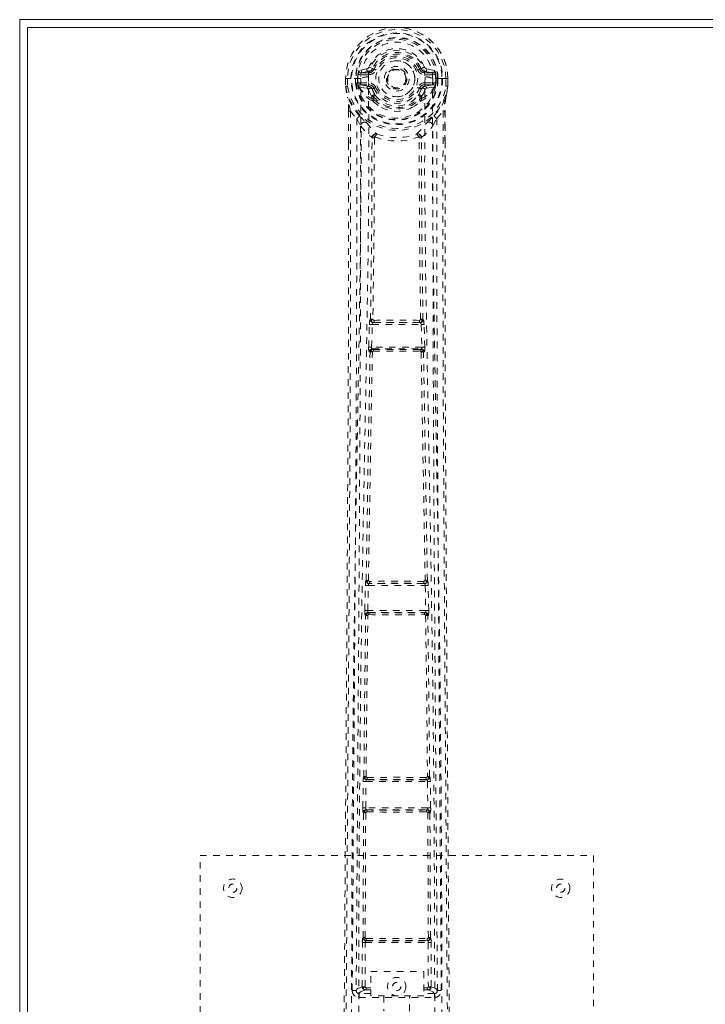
# Model space of a CAD drawing. Header units: inches. Extents: x 15.9 to 111.4, y 44.6 to 68.1.
# Tile 2 of 8: x 15.9 to 26.4, y 53.1 to 68.1. Entities that reach past the tile are written whole.
import ezdxf

# ---------------------------------------------------------------- set-up
doc = ezdxf.new("R2010")
doc.units = ezdxf.units.IN
doc.header["$MEASUREMENT"] = 0
doc.linetypes.add('SLD-Dashed', pattern=[0.075, 0.05, -0.025])
doc.linetypes.add('SLD-Solid', pattern=[0])

msp = doc.modelspace()

# ---------------------------------------------------------------- linework, layer by layer
at = {"color": 7, "linetype": 'SLD-Solid', "lineweight": 15}
for p, q in [((15.899, 44.648), (15.899, 68.148)), ((15.899, 68.148), (111.399, 68.148)), ((16.017, 68.029), (16.017, 44.766)), ((111.281, 68.029), (16.017, 68.029)), ((16.017, 44.766), (16.017, 68.029)), ((16.017, 68.029), (111.281, 68.029))]:
    msp.add_line(p, q, dxfattribs=at)
at = {"color": 7, "linetype": 'SLD-Dashed', "lineweight": 0}
for p, q in [((21.193, 67.397), (21.074, 67.374)), ((21.104, 67.338), (21.22, 67.358)), ((21.104, 67.338), (21.104, 67.308)), ((21.22, 67.338), (21.104, 67.338)), ((21.22, 67.308), (21.104, 67.308)), ((21.22, 67.358), (21.22, 67.338)), ((21.22, 67.308), (21.22, 67.338)), ((21.28, 67.401), (21.226, 67.424)), ((21.28, 67.401), (21.302, 67.392)), ((21.996, 67.392), (22.018, 67.401)), ((22.078, 67.358), (22.194, 67.338)), ((22.078, 67.358), (22.078, 67.338)), ((22.194, 67.338), (22.078, 67.338)), ((22.078, 67.308), (22.078, 67.338)), ((22.194, 67.308), (22.078, 67.308)), ((22.225, 67.374), (22.106, 67.397)), ((22.194, 67.308), (22.194, 67.338)), ((20.869, 67.252), (20.87, 67.135)), ((20.87, 67.252), (20.87, 67.135)), ((20.874, 67.252), (20.87, 67.252)), ((20.87, 67.252), (20.899, 67.251)), ((20.927, 67.252), (20.874, 67.252)), ((20.899, 67.251), (20.9, 67.135)), ((20.95, 67.252), (20.927, 67.252)), ((20.953, 67.252), (20.95, 67.252)), ((21.101, 67.252), (20.953, 67.252)), ((21.021, 67.179), (21.021, 67.251)), ((21.051, 67.18), (21.021, 67.178)), ((21.021, 67.178), (21.021, 67.179)), ((21.056, 67.251), (21.05, 67.251)), ((21.05, 67.251), (21.051, 67.18)), ((21.051, 67.179), (21.057, 67.16)), ((21.056, 67.175), (21.056, 67.251)), ((21.057, 67.16), (21.056, 67.175)), ((21.091, 67.186), (21.091, 67.156)), ((21.091, 67.186), (21.22, 67.186)), ((21.22, 67.131), (21.091, 67.156)), ((21.091, 67.156), (21.22, 67.156)), ((21.22, 67.186), (21.22, 67.156)), ((21.22, 67.131), (21.22, 67.156)), ((22.078, 67.186), (22.078, 67.156)), ((22.078, 67.186), (22.207, 67.186)), ((22.207, 67.156), (22.078, 67.131)), ((22.078, 67.131), (22.078, 67.156)), ((22.078, 67.156), (22.207, 67.156)), ((22.346, 67.252), (22.198, 67.252)), ((22.207, 67.156), (22.207, 67.186)), ((22.242, 67.175), (22.243, 67.251)), ((22.247, 67.179), (22.242, 67.16)), ((22.242, 67.16), (22.242, 67.175)), ((22.243, 67.251), (22.248, 67.251)), ((22.248, 67.18), (22.248, 67.251)), ((22.277, 67.178), (22.248, 67.18)), ((22.278, 67.252), (22.277, 67.179)), ((22.277, 67.179), (22.277, 67.178)), ((22.349, 67.252), (22.346, 67.252)), ((22.372, 67.252), (22.349, 67.252)), ((22.425, 67.252), (22.372, 67.252)), ((22.398, 67.135), (22.399, 67.251)), ((22.429, 67.252), (22.425, 67.252)), ((22.429, 67.252), (22.428, 67.135)), ((22.428, 67.135), (22.429, 67.252)), ((20.87, 67.135), (20.87, 67.13)), ((20.9, 67.135), (20.87, 67.135)), ((21.063, 67.137), (21.065, 67.133)), ((21.075, 67.123), (21.065, 67.133)), ((21.075, 67.123), (21.191, 67.101)), ((21.302, 67.101), (21.275, 67.09)), ((22.023, 67.09), (21.996, 67.101)), ((22.107, 67.101), (22.223, 67.123)), ((22.233, 67.133), (22.223, 67.123)), ((22.223, 67.123), (22.223, 67.123)), ((22.223, 67.123), (22.223, 67.122)), ((22.233, 67.133), (22.236, 67.137)), ((22.398, 67.135), (22.428, 67.135)), ((22.428, 67.13), (22.428, 67.135)), ((21.271, 66.944), (21.271, 66.973)), ((21.289, 66.899), (21.277, 66.917)), ((21.294, 66.977), (21.295, 66.948)), ((22.004, 66.948), (22.004, 66.977)), ((22.027, 66.944), (22.027, 66.973)), ((20.913, 66.754), (20.913, 66.262)), ((20.943, 66.753), (21.039, 66.638)), ((22.26, 66.638), (22.356, 66.753)), ((22.385, 66.754), (22.386, 66.288)), ((21.039, 66.638), (21.098, 66.526)), ((22.2, 66.526), (22.26, 66.638)), ((21.27, 66.349), (21.27, 66.349)), ((21.308, 66.346), (21.308, 66.346)), ((21.991, 66.346), (21.991, 66.346)), ((22.028, 66.349), (22.028, 66.349)), ((21.25, 63.573), (21.246, 63.572)), ((22.053, 63.572), (22.049, 63.573)), ((21.222, 63.155), (21.232, 63.497)), ((21.232, 63.497), (21.234, 63.525)), ((21.266, 63.154), (21.277, 63.496)), ((21.277, 63.496), (22.022, 63.496)), ((21.29, 63.526), (21.294, 63.527)), ((22.008, 63.526), (21.29, 63.526)), ((22.004, 63.527), (22.008, 63.526)), ((22.022, 63.496), (22.032, 63.154)), ((22.066, 63.497), (22.064, 63.525)), ((22.077, 63.155), (22.066, 63.497)), ((22.032, 63.154), (21.266, 63.154)), ((21.286, 63.119), (21.274, 63.124)), ((21.274, 63.124), (22.024, 63.124)), ((22.024, 63.124), (22.012, 63.119)), ((21.242, 63.076), (21.23, 63.08)), ((22.057, 63.076), (22.069, 63.08)), ((21.162, 59.135), (21.171, 59.516)), ((21.171, 59.516), (21.172, 59.544)), ((21.183, 59.592), (21.18, 59.591)), ((21.207, 59.134), (21.215, 59.515)), ((21.215, 59.515), (22.083, 59.515)), ((21.225, 59.545), (21.227, 59.546)), ((22.073, 59.545), (21.225, 59.545)), ((22.071, 59.546), (22.073, 59.545)), ((22.083, 59.515), (22.091, 59.134)), ((22.118, 59.591), (22.116, 59.592)), ((22.128, 59.516), (22.127, 59.544)), ((22.136, 59.135), (22.128, 59.516)), ((21.169, 59.06), (21.175, 59.057)), ((22.091, 59.134), (21.207, 59.134)), ((21.22, 59.101), (21.213, 59.104)), ((21.213, 59.104), (22.085, 59.104)), ((21.225, 59.072), (21.225, 59.072)), ((22.073, 59.072), (22.073, 59.072)), ((22.085, 59.104), (22.079, 59.101)), ((22.123, 59.057), (22.13, 59.06)), ((21.132, 56.126), (21.137, 56.525)), ((21.137, 56.525), (21.138, 56.552)), ((21.148, 56.6), (21.145, 56.599)), ((21.177, 56.125), (21.181, 56.524)), ((21.181, 56.524), (22.117, 56.524)), ((21.19, 56.554), (21.192, 56.555)), ((22.108, 56.554), (21.19, 56.554)), ((22.106, 56.555), (22.108, 56.554)), ((22.117, 56.524), (22.122, 56.125)), ((22.153, 56.599), (22.151, 56.6)), ((22.162, 56.525), (22.161, 56.552)), ((22.166, 56.126), (22.162, 56.525)), ((21.135, 54.143), (21.143, 56.049)), ((21.139, 56.051), (21.143, 56.049)), ((21.168, 54.144), (21.176, 56.05)), ((22.122, 56.125), (21.177, 56.125)), ((21.188, 56.093), (21.183, 56.095)), ((21.183, 56.095), (22.115, 56.095)), ((21.193, 56.063), (21.193, 56.063)), ((22.105, 56.063), (22.105, 56.063)), ((22.115, 56.095), (22.11, 56.093)), ((22.122, 56.05), (22.131, 54.144)), ((22.155, 56.049), (22.16, 56.051)), ((22.164, 54.143), (22.155, 56.049)), ((18.649, 47.398), (18.649, 55.398)), ((18.649, 55.398), (24.649, 55.398)), ((24.649, 55.398), (24.649, 47.398)), ((21.135, 54.143), (21.134, 54.143)), ((21.178, 54.098), (21.179, 54.098)), ((21.178, 54.098), (22.121, 54.098)), ((22.119, 54.098), (22.121, 54.098)), ((22.165, 54.143), (22.164, 54.143)), ((21.122, 53.394), (21.125, 54.068)), ((21.167, 53.394), (21.17, 54.068)), ((21.17, 54.068), (22.128, 54.068)), ((22.128, 54.068), (22.131, 53.394)), ((22.176, 53.394), (22.173, 54.068)), ((21.252, 53.627), (22.064, 53.627)), ((21.252, 53.255), (21.252, 53.627)), ((22.064, 53.627), (22.064, 53.255)), ((21.03, 53.341), (21.03, 53.339)), ((21.03, 53.339), (21.031, 53.33)), ((21.182, 53.38), (21.182, 53.35)), ((21.182, 53.38), (21.252, 53.38)), ((21.182, 53.35), (21.252, 53.35)), ((22.064, 53.38), (22.116, 53.38)), ((22.064, 53.35), (22.116, 53.35)), ((22.116, 53.38), (22.116, 53.35)), ((22.176, 53.394), (22.131, 53.394)), ((22.268, 53.339), (22.268, 53.341)), ((22.268, 53.33), (22.268, 53.339)), ((21.075, 53.292), (21.075, 53.232)), ((21.252, 53.292), (21.075, 53.292)), ((21.075, 53.232), (22.224, 53.232)), ((22.064, 53.255), (21.252, 53.255)), ((21.454, 53.255), (21.454, 53.023)), ((21.844, 53.023), (21.844, 53.255)), ((22.224, 53.292), (22.064, 53.292)), ((22.224, 53.232), (22.224, 53.292))]:
    msp.add_line(p, q, dxfattribs=at)
at = {"color": 7, "linetype": 'SLD-Dashed', "lineweight": 0, "flags": 128}
for points in [[(21.219, 67.276), (21.224, 67.355), (21.248, 67.431), (21.288, 67.501), (21.342, 67.562), (21.409, 67.612), (21.484, 67.649), (21.565, 67.671), (21.649, 67.679), (21.733, 67.671), (21.815, 67.649), (21.89, 67.612), (21.956, 67.562), (22.011, 67.501), (22.051, 67.431), (22.074, 67.355), (22.08, 67.276)], [(21.104, 67.308), (21.081, 67.312), (21.061, 67.325)], [(21.33, 67.381), (21.325, 67.383), (21.32, 67.385), (21.315, 67.387), (21.311, 67.389), (21.307, 67.39), (21.305, 67.391), (21.303, 67.392), (21.302, 67.392)], [(21.968, 67.381), (21.974, 67.383), (21.979, 67.385), (21.983, 67.387), (21.987, 67.389), (21.991, 67.39), (21.994, 67.391), (21.995, 67.392), (21.996, 67.392)], [(22.237, 67.325), (22.218, 67.312), (22.194, 67.308)], [(20.87, 67.252), (20.869, 67.252), (20.87, 67.252)], [(20.961, 52.35), (20.962, 54.445), (20.974, 56.539), (20.996, 58.632), (21.028, 60.722), (21.052, 62.034), (21.076, 63.344), (21.095, 64.65), (21.106, 65.953), (21.101, 67.252)], [(21.051, 67.179), (21.051, 67.18), (21.051, 67.18)], [(21.056, 67.175), (21.073, 67.183), (21.091, 67.186)], [(21.07, 52.405), (21.071, 54.272), (21.08, 56.138), (21.099, 58.002), (21.127, 59.865), (21.155, 61.354), (21.184, 62.84), (21.209, 64.323), (21.224, 65.803), (21.219, 67.276)], [(22.08, 67.276), (22.074, 65.803), (22.089, 64.323), (22.115, 62.84), (22.144, 61.354), (22.171, 59.865), (22.199, 58.002), (22.218, 56.138), (22.227, 54.272), (22.228, 52.405)], [(22.337, 52.35), (22.336, 54.445), (22.325, 56.539), (22.303, 58.632), (22.27, 60.722), (22.246, 62.034), (22.223, 63.344), (22.203, 64.65), (22.193, 65.953), (22.197, 67.252)], [(22.207, 67.186), (22.226, 67.183), (22.242, 67.175)], [(22.248, 67.18), (22.247, 67.18), (22.247, 67.179)], [(22.248, 67.251), (22.252, 67.251), (22.258, 67.251), (22.267, 67.251), (22.278, 67.252)], [(22.429, 67.252), (22.429, 67.252), (22.429, 67.252)], [(20.87, 67.135), (20.883, 67.041), (20.899, 66.967)], [(20.87, 67.13), (20.871, 67.131), (20.873, 67.131), (20.876, 67.131), (20.88, 67.132), (20.884, 67.133), (20.889, 67.133), (20.894, 67.134), (20.9, 67.135)], [(20.87, 67.135), (20.87, 67.135), (20.87, 67.135)], [(20.87, 67.13), (20.882, 67.044), (20.901, 66.956)], [(21.219, 67.079), (21.205, 67.096), (21.191, 67.101)], [(21.271, 66.973), (21.244, 67.02), (21.219, 67.079)], [(21.33, 67.113), (21.325, 67.11), (21.32, 67.108), (21.315, 67.106), (21.311, 67.105), (21.307, 67.103), (21.305, 67.102), (21.303, 67.101), (21.302, 67.101)], [(21.968, 67.113), (21.974, 67.11), (21.979, 67.108), (21.983, 67.106), (21.987, 67.105), (21.991, 67.103), (21.994, 67.102), (21.995, 67.101), (21.996, 67.101)], [(21.975, 66.991), (22, 67.035), (22.023, 67.09)], [(22.027, 66.973), (22.055, 67.02), (22.08, 67.079)], [(22.08, 67.079), (22.093, 67.096), (22.107, 67.101)], [(22.428, 67.13), (22.427, 67.131), (22.425, 67.131), (22.422, 67.131), (22.418, 67.132), (22.414, 67.133), (22.409, 67.133), (22.404, 67.134), (22.398, 67.135)], [(22.398, 66.956), (22.414, 67.034), (22.428, 67.13)], [(22.428, 67.135), (22.415, 67.041), (22.4, 66.967)], [(22.428, 67.135), (22.428, 67.135), (22.428, 67.135)], [(20.899, 66.967), (20.899, 66.961), (20.901, 66.956)], [(21.081, 66.678), (20.981, 66.801), (20.901, 66.956)], [(21.289, 66.899), (21.365, 66.837), (21.418, 66.809)], [(21.881, 66.809), (21.933, 66.837), (22.009, 66.899)], [(22.217, 66.678), (22.318, 66.801), (22.398, 66.956)], [(22.398, 66.956), (22.399, 66.961), (22.4, 66.967)], [(20.943, 66.753), (20.944, 66.058), (20.945, 65.331), (20.945, 64.569), (20.944, 63.775), (20.942, 62.991), (20.939, 62.321), (20.936, 61.688), (20.932, 61.015), (20.928, 60.301), (20.927, 60.105), (20.926, 59.907), (20.925, 59.706), (20.923, 59.503), (20.923, 59.388), (20.921, 59.142), (20.919, 58.873), (20.916, 58.442), (20.913, 57.961), (20.909, 57.43), (20.905, 56.85), (20.902, 56.459), (20.899, 56.049), (20.896, 55.644), (20.894, 55.262), (20.891, 54.894), (20.887, 54.274), (20.882, 53.7), (20.879, 53.173), (20.875, 52.691), (20.872, 52.256)], [(20.913, 66.754), (20.913, 66.753), (20.914, 66.753), (20.915, 66.753)], [(20.914, 66.753), (20.915, 66.473), (20.916, 66.262)], [(22.356, 66.753), (22.354, 65.903), (22.353, 65.014), (22.354, 64.084), (22.356, 63.119), (22.359, 62.328), (22.362, 61.697), (22.366, 61.023), (22.37, 60.306), (22.371, 60.11), (22.372, 59.91), (22.374, 59.708), (22.375, 59.503), (22.376, 59.385), (22.377, 59.136), (22.379, 58.864), (22.382, 58.43), (22.385, 57.949), (22.389, 57.419), (22.393, 56.842), (22.396, 56.454), (22.399, 56.048), (22.402, 55.601), (22.405, 55.157), (22.408, 54.742), (22.412, 54.251), (22.415, 53.806), (22.418, 53.406), (22.421, 53.051), (22.423, 52.741), (22.425, 52.476), (22.426, 52.255)], [(22.382, 66.287), (22.383, 66.471), (22.384, 66.753)], [(22.383, 66.753), (22.385, 66.753), (22.386, 66.753), (22.385, 66.754)], [(21.039, 66.638), (21.04, 65.41), (21.038, 64.179), (21.034, 62.935), (21.028, 61.674), (21.02, 60.46), (21.012, 59.246), (21.011, 59.074), (21.01, 58.896), (21.009, 58.714), (21.007, 58.527), (21.006, 58.335), (21.005, 58.209), (21.004, 57.994), (21.002, 57.752), (21, 57.482), (20.998, 57.163), (20.995, 56.812), (20.992, 56.429), (20.99, 56.072), (20.987, 55.753), (20.985, 55.491), (20.984, 55.262), (20.982, 55.067), (20.982, 54.977), (20.981, 54.842), (20.98, 54.709), (20.979, 54.578), (20.978, 54.447), (20.974, 53.88), (20.97, 53.337)], [(21.176, 66.59), (21.186, 66.581), (21.191, 66.575)], [(22.107, 66.575), (22.113, 66.581), (22.122, 66.59)], [(22.329, 53.337), (22.324, 53.965), (22.319, 54.627), (22.317, 54.897), (22.316, 55.104), (22.315, 55.295), (22.313, 55.518), (22.311, 55.777), (22.309, 56.068), (22.307, 56.391), (22.304, 56.74), (22.302, 57.066), (22.299, 57.366), (22.297, 57.64), (22.293, 58.21), (22.289, 58.867), (22.284, 59.523), (22.28, 60.142), (22.276, 60.823), (22.269, 61.974), (22.264, 63.138), (22.26, 64.32), (22.258, 65.482), (22.26, 66.638)], [(21.098, 66.526), (21.095, 63.229), (21.077, 59.932), (21.054, 56.635), (21.03, 53.337)], [(21.098, 66.526), (21.178, 66.432), (21.27, 66.349)], [(22.028, 66.349), (22.12, 66.432), (22.2, 66.526)], [(22.269, 53.337), (22.245, 56.635), (22.221, 59.932), (22.204, 63.229), (22.2, 66.526)], [(20.913, 66.262), (20.912, 63.13), (20.893, 59.505), (20.868, 55.881), (20.842, 52.256)], [(21.25, 63.573), (21.267, 64.959), (21.272, 66.34)], [(21.318, 66.356), (21.313, 66.366), (21.307, 66.373), (21.299, 66.377), (21.291, 66.377), (21.283, 66.374), (21.277, 66.368), (21.272, 66.359), (21.27, 66.349)], [(21.308, 66.346), (21.303, 64.964), (21.285, 63.577)], [(21.318, 66.356), (21.311, 66.353), (21.309, 66.35), (21.308, 66.348), (21.308, 66.346)], [(22.028, 66.349), (22.026, 66.359), (22.022, 66.368), (22.015, 66.374), (22.008, 66.377), (22, 66.377), (21.992, 66.373), (21.985, 66.366), (21.98, 66.356)], [(21.991, 66.346), (21.99, 66.348), (21.99, 66.35), (21.987, 66.353), (21.98, 66.356)], [(22.013, 63.577), (21.996, 64.964), (21.99, 66.346)], [(22.049, 63.573), (22.031, 64.959), (22.026, 66.34)], [(22.386, 66.288), (22.386, 63.13), (22.405, 59.505), (22.43, 55.881), (22.456, 52.256)], [(21.285, 63.577), (21.276, 63.572), (21.269, 63.564), (21.265, 63.556), (21.265, 63.547), (21.268, 63.539), (21.274, 63.533), (21.283, 63.528), (21.294, 63.527)], [(22.004, 63.527), (22.015, 63.528), (22.024, 63.533), (22.031, 63.539), (22.034, 63.547), (22.034, 63.556), (22.03, 63.564), (22.023, 63.572), (22.013, 63.577)], [(21.232, 63.497), (21.234, 63.497), (21.237, 63.497), (21.242, 63.497), (21.247, 63.497), (21.254, 63.496), (21.261, 63.496), (21.269, 63.496), (21.277, 63.496)], [(21.29, 63.526), (21.29, 63.526), (21.29, 63.526), (21.289, 63.525), (21.288, 63.525), (21.286, 63.523), (21.282, 63.517), (21.279, 63.507), (21.277, 63.501), (21.277, 63.496)], [(22.022, 63.496), (22.021, 63.501), (22.02, 63.507), (22.017, 63.517), (22.013, 63.523), (22.009, 63.525), (22.008, 63.526), (22.008, 63.526)], [(22.022, 63.496), (22.03, 63.496), (22.037, 63.496), (22.044, 63.496), (22.051, 63.497), (22.056, 63.497), (22.061, 63.497), (22.064, 63.497), (22.066, 63.497)], [(21.222, 63.155), (21.224, 63.155), (21.227, 63.155), (21.231, 63.155), (21.237, 63.154), (21.243, 63.154), (21.251, 63.154), (21.258, 63.154), (21.266, 63.154)], [(21.286, 63.119), (21.277, 63.118), (21.269, 63.115), (21.263, 63.11), (21.26, 63.104), (21.26, 63.097), (21.263, 63.09), (21.269, 63.084), (21.277, 63.079)], [(21.266, 63.154), (21.266, 63.148), (21.266, 63.142), (21.267, 63.137), (21.268, 63.133), (21.271, 63.126), (21.274, 63.124)], [(22.021, 63.079), (22.029, 63.084), (22.035, 63.09), (22.038, 63.097), (22.038, 63.104), (22.035, 63.11), (22.029, 63.115), (22.022, 63.118), (22.012, 63.119)], [(22.024, 63.124), (22.028, 63.126), (22.031, 63.133), (22.032, 63.137), (22.032, 63.142), (22.032, 63.148), (22.032, 63.154)], [(22.032, 63.154), (22.04, 63.154), (22.048, 63.154), (22.055, 63.154), (22.062, 63.154), (22.067, 63.155), (22.072, 63.155), (22.075, 63.155), (22.077, 63.155)], [(21.183, 59.592), (21.211, 61.336), (21.242, 63.076)], [(21.217, 59.594), (21.246, 61.338), (21.277, 63.079)], [(22.021, 63.079), (22.052, 61.338), (22.082, 59.594)], [(22.116, 59.592), (22.087, 61.336), (22.057, 63.076)], [(21.171, 59.516), (21.172, 59.516), (21.175, 59.516), (21.18, 59.516), (21.185, 59.516), (21.192, 59.516), (21.199, 59.515), (21.207, 59.515), (21.215, 59.515)], [(21.217, 59.594), (21.208, 59.589), (21.201, 59.582), (21.198, 59.574), (21.198, 59.566), (21.201, 59.558), (21.208, 59.552), (21.217, 59.548), (21.227, 59.546)], [(22.071, 59.546), (22.081, 59.548), (22.09, 59.552), (22.097, 59.558), (22.101, 59.566), (22.101, 59.574), (22.097, 59.582), (22.091, 59.589), (22.082, 59.594)], [(22.083, 59.515), (22.082, 59.526), (22.08, 59.536), (22.077, 59.542), (22.073, 59.545), (22.073, 59.545)], [(22.083, 59.515), (22.099, 59.515), (22.113, 59.516), (22.123, 59.516), (22.128, 59.516)], [(21.148, 56.6), (21.159, 57.829), (21.175, 59.057)], [(21.162, 59.135), (21.164, 59.135), (21.167, 59.135), (21.171, 59.135), (21.177, 59.135), (21.184, 59.135), (21.191, 59.134), (21.199, 59.134), (21.207, 59.134)], [(21.181, 56.602), (21.193, 57.831), (21.209, 59.059)], [(21.22, 59.101), (21.21, 59.1), (21.202, 59.096), (21.195, 59.091), (21.192, 59.084), (21.192, 59.077), (21.195, 59.07), (21.201, 59.064), (21.209, 59.059)], [(22.09, 59.059), (22.098, 59.064), (22.103, 59.07), (22.106, 59.077), (22.106, 59.084), (22.103, 59.091), (22.097, 59.096), (22.088, 59.1), (22.079, 59.101)], [(22.09, 59.059), (22.106, 57.831), (22.118, 56.602)], [(22.091, 59.134), (22.099, 59.134), (22.107, 59.134), (22.115, 59.135), (22.121, 59.135), (22.127, 59.135), (22.131, 59.135), (22.134, 59.135), (22.136, 59.135)], [(22.151, 56.6), (22.139, 57.829), (22.123, 59.057)], [(21.137, 56.525), (21.138, 56.525), (21.141, 56.524), (21.146, 56.524), (21.151, 56.524), (21.158, 56.524), (21.165, 56.524), (21.173, 56.524), (21.181, 56.524)], [(21.181, 56.602), (21.172, 56.597), (21.166, 56.59), (21.163, 56.582), (21.163, 56.574), (21.167, 56.566), (21.173, 56.56), (21.182, 56.556), (21.192, 56.555)], [(22.106, 56.555), (22.116, 56.556), (22.125, 56.56), (22.132, 56.566), (22.135, 56.574), (22.136, 56.582), (22.132, 56.59), (22.126, 56.597), (22.118, 56.602)], [(22.117, 56.524), (22.133, 56.524), (22.147, 56.524), (22.157, 56.524), (22.162, 56.525)], [(21.132, 56.126), (21.134, 56.126), (21.137, 56.126), (21.141, 56.126), (21.147, 56.126), (21.153, 56.125), (21.161, 56.125), (21.169, 56.125), (21.177, 56.125)], [(21.188, 56.093), (21.178, 56.092), (21.17, 56.088), (21.164, 56.083), (21.16, 56.076), (21.16, 56.069), (21.163, 56.061), (21.168, 56.055), (21.176, 56.05)], [(22.122, 56.05), (22.13, 56.055), (22.136, 56.061), (22.139, 56.069), (22.138, 56.076), (22.135, 56.083), (22.128, 56.088), (22.12, 56.092), (22.11, 56.093)], [(22.122, 56.125), (22.13, 56.125), (22.138, 56.125), (22.145, 56.125), (22.152, 56.126), (22.157, 56.126), (22.162, 56.126), (22.165, 56.126), (22.166, 56.126)], [(21.168, 54.144), (21.159, 54.139), (21.153, 54.132), (21.15, 54.125), (21.15, 54.117), (21.154, 54.109), (21.16, 54.104), (21.169, 54.1), (21.179, 54.098)], [(21.185, 54.13), (21.415, 54.13), (21.649, 54.13), (21.883, 54.13), (22.113, 54.13)], [(21.192, 54.099), (21.304, 54.099), (21.416, 54.099), (21.53, 54.099), (21.643, 54.099), (21.77, 54.099), (21.897, 54.099), (22.006, 54.099), (22.106, 54.099)], [(22.119, 54.098), (22.13, 54.1), (22.138, 54.104), (22.145, 54.109), (22.148, 54.117), (22.148, 54.125), (22.145, 54.132), (22.139, 54.139), (22.131, 54.144)], [(21.125, 54.068), (21.127, 54.068), (21.13, 54.068), (21.134, 54.068), (21.14, 54.068), (21.147, 54.068), (21.154, 54.068), (21.162, 54.068), (21.17, 54.068)], [(22.128, 54.068), (22.137, 54.068), (22.144, 54.068), (22.152, 54.068), (22.158, 54.068), (22.164, 54.068), (22.168, 54.068), (22.171, 54.068), (22.173, 54.068)], [(21.122, 53.394), (21.053, 53.366), (21.032, 53.34)], [(21.075, 53.292), (21.098, 53.32), (21.167, 53.349)], [(21.122, 53.394), (21.124, 53.394), (21.127, 53.394), (21.131, 53.394), (21.137, 53.394), (21.144, 53.394), (21.151, 53.394), (21.159, 53.394), (21.167, 53.394)], [(21.167, 53.394), (21.156, 53.391), (21.147, 53.386), (21.141, 53.378), (21.139, 53.37), (21.141, 53.362), (21.147, 53.355), (21.156, 53.351), (21.167, 53.349)], [(22.131, 53.349), (22.142, 53.351), (22.152, 53.355), (22.158, 53.362), (22.16, 53.37), (22.158, 53.378), (22.152, 53.386), (22.142, 53.391), (22.131, 53.394)], [(22.131, 53.349), (22.201, 53.32), (22.224, 53.292)], [(22.269, 53.337), (22.245, 53.366), (22.176, 53.394)]]:
    msp.add_lwpolyline(points, dxfattribs=at)
at = {"color": 7, "linetype": 'SLD-Dashed', "lineweight": 0}
for centre, radius in [((21.649, 67.247), 0.7), ((21.649, 67.247), 0.69), ((21.649, 67.247), 0.623), ((21.649, 67.247), 0.32), ((21.649, 67.247), 0.275), ((21.649, 67.247), 0.188), ((21.649, 67.247), 0.157), ((21.649, 67.247), 0.142), ((21.649, 67.247), 0.139), ((21.649, 67.247), 0.138), ((19.149, 54.898), 0.141), ((24.149, 54.898), 0.14), ((19.149, 54.898), 0.0625), ((24.149, 54.898), 0.0625), ((21.649, 53.398), 0.14), ((21.649, 53.398), 0.0625)]:
    msp.add_circle(centre, radius, dxfattribs=at)
for centre, radius, start, end in [((21.649, 67.247), 0.78, 0, 179.6393), ((21.649, 67.247), 0.78, 0.3688, 179.6312), ((21.649, 67.247), 0.75, 0.3649, 179.6351), ((21.649, 67.247), 0.629, 0.452, 179.548), ((21.649, 67.247), 0.599, 0.4517, 179.5483), ((21.649, 67.256), 0.548, 359.5911, 180.4089), ((21.649, 67.247), 0.459, 22.774, 157.226), ((21.649, 67.247), 0.4, 22.774, 157.226), ((21.649, 67.247), 0.376, 22.774, 157.226), ((21.649, 67.247), 0.346, 22.7742, 157.2258), ((21.649, 67.247), 0.275, 90.0005, 269.9995), ((21.649, 67.247), 0.275, 269.9995, 90.0005), ((21.649, 67.247), 0.593, 172.3909, 179.5504), ((21.265, 67.298), 0.206, 158.34, 172.3388), ((21.103, 67.367), 0.0299, 167.8828, 271.9612), ((21.221, 67.388), 0.0301, 162.3463, 268.5868), ((21.184, 67.442), 0.0456, 281.3918, 337.4285), ((21.215, 67.429), 0.0714, 274.7566, 337.1278), ((21.22, 67.427), 0.089, 270, 337.226), ((21.22, 67.427), 0.119, 270, 337.2283), ((22.078, 67.427), 0.119, 202.7717, 270.0023), ((22.078, 67.427), 0.089, 202.774, 270), ((22.482, 66.374), 1.127, 111.2652, 114.2823), ((22.084, 67.429), 0.0714, 202.8661, 265.2488), ((22.115, 67.442), 0.0454, 202.4318, 258.74), ((22.077, 67.388), 0.0301, 271.4592, 17.6168), ((22.195, 67.367), 0.0299, 268.0514, 12.1046), ((22.033, 67.298), 0.206, 7.6547, 21.6561), ((21.649, 67.247), 0.593, 0.4496, 7.6091), ((21.042, 68.065), 0.814, 268.5056, 270.5917), ((21.649, 67.247), 0.632, 186.2256, 353.7744), ((21.649, 67.247), 0.602, 186.4272, 353.5728), ((21.133, 67.167), 0.0766, 185.3187, 203.2562), ((21.091, 67.125), 0.0305, 89.0153, 157.2961), ((21.215, 66.995), 0.281, 89.3583, 113.9469), ((21.22, 67.067), 0.119, 22.7717, 90), ((21.22, 67.067), 0.089, 22.774, 90), ((22.078, 67.067), 0.119, 89.9977, 157.2283), ((22.078, 67.067), 0.089, 90, 157.226), ((22.08, 66.981), 0.295, 66.6397, 90.0561), ((22.208, 67.125), 0.0305, 22.7226, 90.9746), ((22.135, 67.175), 0.108, 339.3791, 352.0679), ((22.406, 68.588), 1.336, 269.6911, 270.959), ((20.9, 67.135), 0.03, 180.3597, 185.4274), ((21.649, 67.247), 0.787, 188.4818, 351.5182), ((21.649, 67.247), 0.758, 188.4818, 351.5182), ((21.512, 67.337), 0.491, 204.4632, 242.9716), ((21.454, 67.34), 0.436, 209.9206, 245.3115), ((21.221, 67.101), 0.0299, 91.022, 179.1426), ((21.249, 67.073), 0.031, 31.809, 169.9527), ((21.215, 67.066), 0.0651, 21.3293, 85.0655), ((21.301, 66.97), 0.0305, 42.6546, 174.2944), ((21.715, 67.243), 0.466, 199.2251, 212.8209), ((21.649, 67.247), 0.376, 202.774, 337.226), ((21.649, 67.247), 0.346, 202.7742, 337.2258), ((21.997, 66.97), 0.0305, 5.7021, 137.349), ((21.788, 67.335), 0.489, 296.9348, 335.6166), ((22.084, 67.066), 0.0651, 94.9228, 158.6824), ((22.049, 67.073), 0.031, 10.0462, 148.1956), ((21.844, 67.341), 0.437, 294.712, 330.0435), ((22.077, 67.101), 0.03, 0.9426, 88.8928), ((19.701, 66.781), 1.213, 358.7187, 8.8293), ((17.234, 66.094), 3.767, 10.0643, 13.2244), ((21.293, 66.919), 0.0583, 88.1956, 111.696), ((21.293, 66.889), 0.0585, 88.1965, 111.6092), ((21.315, 66.94), 0.0441, 174.8631, 210.5237), ((21.33, 66.892), 0.0414, 126.9936, 169.7622), ((21.325, 66.95), 0.0406, 91.2147, 138.2137), ((21.649, 67.257), 0.452, 218.3132, 321.6872), ((21.327, 66.949), 0.0322, 181.2824, 226.7599), ((21.649, 67.282), 0.496, 225.9958, 314.0042), ((21.649, 67.241), 0.41, 217.5695, 322.4305), ((21.974, 66.95), 0.0406, 41.7715, 88.7932), ((21.971, 66.949), 0.0322, 313.239, 358.7187), ((21.968, 66.891), 0.0423, 10.7125, 52.5317), ((22.006, 66.919), 0.0583, 68.3164, 91.7959), ((22.006, 66.889), 0.0585, 68.3856, 91.8087), ((21.965, 66.943), 0.0618, 315.5527, 1.0143), ((26.065, 66.094), 3.767, 166.7758, 169.9355), ((23.597, 66.781), 1.212, 171.1682, 181.2813), ((20.936, 67.17), 0.417, 267.0352, 270.8726), ((21.649, 67.226), 0.477, 240.9727, 299.0084), ((22.362, 67.177), 0.424, 269.1472, 272.8867), ((21.639, 66.052), 0.838, 131.726, 135.7231), ((22.619, 68.249), 2.199, 225.6112, 228.993), ((21.159, 66.523), 0.0608, 58.0502, 177.752), ((21.916, 67.083), 0.885, 215.02, 230.1581), ((21.382, 67.083), 0.885, 309.8454, 324.9802), ((22.139, 66.523), 0.0608, 2.2668, 121.9286), ((20.677, 68.252), 2.202, 311.0074, 314.3851), ((21.661, 66.054), 0.836, 44.2679, 48.2766), ((21.331, 66.345), 0.0608, 72.7831, 176.5532), ((21.399, 66.337), 0.0829, 126.7456, 166.3325), ((21.649, 67.191), 0.843, 249.1446, 290.8601), ((21.967, 66.345), 0.0608, 3.445, 107.2187), ((21.9, 66.337), 0.0829, 13.6695, 53.2605), ((21.26, 66.342), 0.0129, 353.7247, 34.0987), ((21.304, 66.255), 0.0911, 87.6207, 110.3328), ((21.649, 67.263), 0.965, 249.9313, 290.0881), ((21.994, 66.255), 0.0911, 69.6641, 92.3801), ((22.04, 66.341), 0.0139, 147.3974, 184.7792), ((21.318, 63.529), 0.0845, 149.4109, 182.7258), ((21.291, 63.571), 0.0451, 178.3697, 269.1341), ((21.278, 63.472), 0.106, 86.4228, 105.8498), ((21.295, 63.572), 0.0451, 178.3453, 269.1153), ((21.306, 63.583), 0.0218, 195.9463, 264.9756), ((21.359, 63.554), 0.0556, 171.8517, 207.4056), ((21.649, 29.924), 33.639, 89.4122, 90.5879), ((21.939, 63.554), 0.0557, 332.5998, 8.1246), ((21.992, 63.584), 0.0225, 276.3359, 342.795), ((22.004, 63.572), 0.0451, 270.8813, 1.6582), ((22.008, 63.571), 0.0451, 270.8719, 1.6183), ((22.02, 63.472), 0.106, 74.1481, 93.5774), ((21.98, 63.529), 0.0844, 357.2652, 30.5884), ((21.308, 63.429), 0.0988, 89.1366, 98.2823), ((21.649, 29.774), 33.755, 89.4239, 90.5762), ((21.99, 63.42), 0.108, 82.1092, 90.4698), ((21.372, 63.133), 0.152, 171.7531, 200.3815), ((21.275, 63.078), 0.0451, 90.744, 177.9971), ((21.287, 63.074), 0.0451, 90.7814, 177.8963), ((21.295, 63.073), 0.0187, 96.6298, 161.1414), ((21.297, 63.188), 0.0694, 261.1407, 271.2311), ((21.334, 63.097), 0.0416, 148.4133, 186.6752), ((21.649, 98.814), 35.723, 269.4278, 270.5722), ((21.649, 96.46), 33.343, 269.3971, 270.6029), ((22.002, 63.188), 0.0693, 268.7647, 278.8664), ((21.965, 63.097), 0.0416, 353.3342, 31.596), ((22.004, 63.074), 0.018, 17.5843, 84.6301), ((22.012, 63.074), 0.0451, 2.0923, 89.23), ((22.024, 63.078), 0.0451, 2.0004, 89.2585), ((21.926, 63.133), 0.152, 339.6033, 8.2621), ((21.27, 62.969), 0.111, 86.527, 104.9391), ((22.028, 62.969), 0.111, 75.0667, 93.4672), ((21.279, 59.549), 0.108, 156.9429, 182.556), ((21.225, 59.59), 0.0451, 178.9561, 269.434), ((21.209, 59.445), 0.15, 87.1275, 100.171), ((21.228, 59.591), 0.0451, 178.9425, 269.4252), ((21.253, 59.52), 0.0377, 137.3808, 186.7504), ((21.237, 59.6), 0.0208, 195.7284, 264.8178), ((21.241, 59.459), 0.088, 89.3699, 98.6779), ((21.28, 59.572), 0.046, 171.115, 212.9077), ((21.649, 25.569), 34.012, 89.302, 90.698), ((21.649, 25.883), 33.667, 89.3065, 90.6935), ((22.018, 59.572), 0.046, 327.0927, 8.8686), ((22.058, 59.467), 0.0804, 80.8811, 91.0749), ((22.061, 59.601), 0.0215, 276.4448, 342.9944), ((22.071, 59.591), 0.0451, 270.5625, 1.0698), ((22.073, 59.59), 0.0451, 270.5618, 1.0481), ((22.089, 59.445), 0.15, 79.8274, 92.8732), ((22.019, 59.549), 0.108, 357.4425, 23.0595), ((21.358, 59.113), 0.197, 173.7277, 195.7306), ((21.214, 59.059), 0.0451, 90.5155, 178.5584), ((21.22, 59.056), 0.0451, 90.536, 178.5383), ((21.201, 58.896), 0.163, 87.4377, 99.3611), ((21.242, 59.126), 0.0358, 166.3297, 216.9682), ((21.227, 59.053), 0.0194, 96.5934, 161.4593), ((21.23, 59.167), 0.0665, 260.6057, 271.2216), ((21.263, 59.077), 0.0389, 144.1915, 187.7479), ((21.649, 94.343), 35.274, 269.3109, 270.6891), ((21.649, 92.504), 33.406, 269.2843, 270.7157), ((22.068, 59.163), 0.0631, 268.4944, 279.6814), ((22.035, 59.077), 0.0389, 352.2519, 35.8092), ((22.072, 59.054), 0.0188, 17.2813, 84.6466), ((22.078, 59.056), 0.0451, 1.4531, 89.4726), ((22.057, 59.126), 0.0357, 323.0212, 13.6809), ((22.085, 59.059), 0.0451, 1.4416, 89.4845), ((22.097, 58.896), 0.163, 80.6382, 92.5633), ((21.94, 59.113), 0.197, 344.2646, 6.277), ((21.248, 56.558), 0.111, 158.2617, 183.053), ((21.191, 56.599), 0.0451, 179.5195, 269.4714), ((21.174, 56.373), 0.229, 88.2475, 96.5693), ((21.193, 56.6), 0.0451, 179.5182, 269.4643), ((21.2, 56.608), 0.0205, 196.4125, 264.6256), ((21.219, 56.529), 0.0382, 139.8288, 188.0119), ((21.204, 56.487), 0.069, 88.4812, 99.8441), ((21.649, 22.375), 34.215, 89.2453, 90.7547), ((21.24, 56.581), 0.0421, 170.9185, 215.8071), ((21.649, 22.982), 33.577, 89.2436, 90.7564), ((22.058, 56.581), 0.0421, 324.1816, 9.0928), ((22.094, 56.483), 0.0726, 80.4415, 91.2332), ((22.097, 56.608), 0.0213, 276.6784, 342.2834), ((22.106, 56.6), 0.0451, 270.5357, 0.4818), ((22.108, 56.599), 0.0451, 270.524, 0.4851), ((22.079, 56.529), 0.0382, 351.9665, 40.1927), ((22.125, 56.374), 0.228, 83.4285, 91.7548), ((22.05, 56.558), 0.111, 356.9621, 21.735), ((21.331, 56.106), 0.2, 174.3304, 196.0521), ((21.184, 56.05), 0.0451, 90.5105, 179.1145), ((21.189, 56.048), 0.0451, 90.5299, 179.1166), ((21.17, 55.79), 0.26, 88.5693, 95.8619), ((21.213, 56.118), 0.0366, 167.9812, 217.5461), ((21.195, 56.043), 0.0201, 96.8444, 161.2561), ((21.199, 56.158), 0.0658, 260.3587, 271.2337), ((21.231, 56.069), 0.0382, 142.4205, 188.2927), ((21.649, 91.048), 34.988, 269.2532, 270.7468), ((21.649, 89.507), 33.418, 269.2309, 270.7691), ((22.099, 56.155), 0.0625, 268.4794, 279.9328), ((22.067, 56.069), 0.0382, 351.7212, 37.5483), ((22.103, 56.044), 0.0194, 17.4514, 84.464), ((22.11, 56.048), 0.0451, 0.8859, 89.4736), ((22.086, 56.118), 0.0366, 322.4319, 12.0409), ((22.114, 56.05), 0.0451, 0.8821, 89.493), ((22.128, 55.79), 0.26, 84.1357, 91.4316), ((21.968, 56.106), 0.2, 343.9449, 5.6726), ((21.313, 54.085), 0.189, 161.9853, 185.0048), ((21.179, 54.143), 0.0451, 179.9274, 268.6426), ((21.162, 53.767), 0.378, 89.1512, 94.1264), ((21.18, 54.143), 0.0451, 179.9307, 268.6392), ((21.187, 54.15), 0.0202, 195.8458, 264.9896), ((21.206, 54.074), 0.037, 140.5713, 189.8868), ((21.19, 54.033), 0.0658, 87.4855, 99.2697), ((21.225, 54.123), 0.0404, 170.2288, 216.1701), ((22.073, 54.123), 0.0405, 323.8471, 9.7694), ((22.109, 54.027), 0.0722, 81.2551, 91.9802), ((22.11, 54.151), 0.0213, 277.2191, 342.0078), ((22.118, 54.143), 0.0451, 271.3639, 0.0722), ((22.119, 54.143), 0.0451, 271.3511, 0.079), ((22.088, 54.073), 0.0412, 352.764, 36.7948), ((22.137, 53.777), 0.368, 85.8058, 90.9166), ((21.985, 54.085), 0.189, 355.0064, 18.0106), ((21.019, 58.239), 4.902, 269.4208, 270.1221), ((21.075, 53.337), 0.105, 179.5834, 269.9919), ((21.074, 53.334), 0.0425, 186.0985, 271.7484), ((21.167, 53.394), 0.045, 179.8902, 269.5774), ((21.184, 53.396), 0.0168, 187.7367, 265.4665), ((21.18, 53.195), 0.154, 89.0411, 94.7403), ((22.115, 53.396), 0.0165, 273.5338, 353.2454), ((22.118, 53.175), 0.174, 85.5886, 90.631), ((22.131, 53.394), 0.0451, 270.4281, 0.0603), ((22.224, 53.337), 0.105, 270.0123, 0.4123), ((22.225, 53.334), 0.0425, 268.2453, 353.9138), ((22.279, 58.251), 4.914, 269.8788, 270.5783)]:
    msp.add_arc(centre, radius, start, end, dxfattribs=at)

doc.saveas('drawing.dxf')
